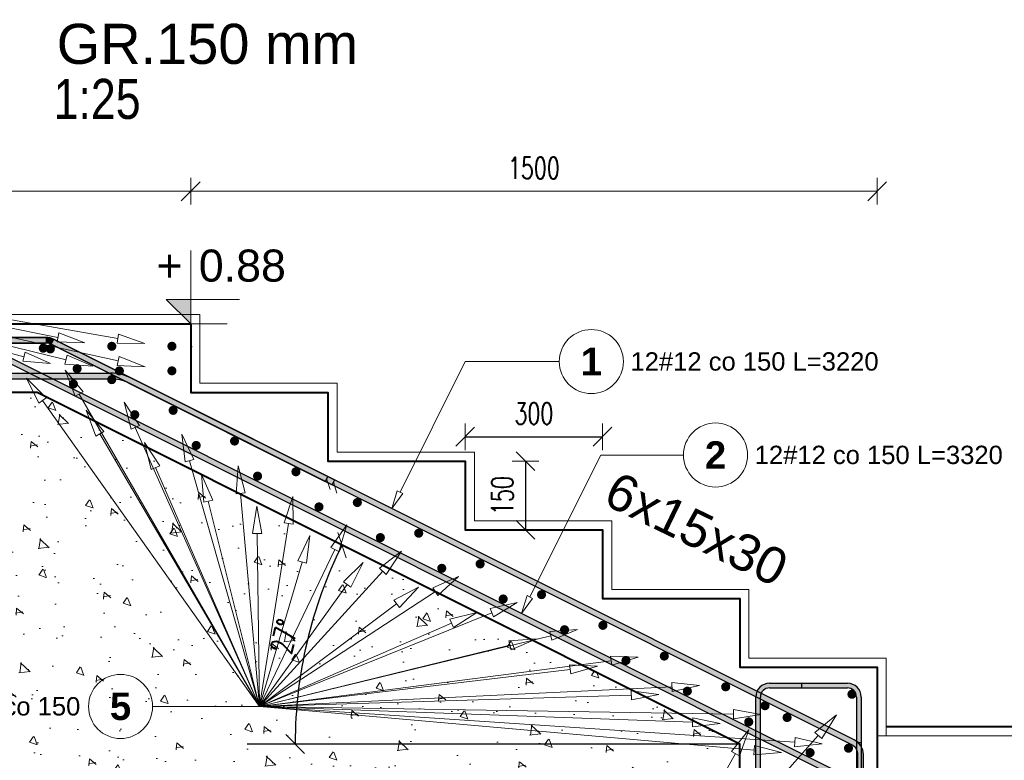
# Model space of a CAD drawing. Extents: x -1474 to 75706, y -7058 to 75879.
# Tile 6 of 19: x 35659 to 37811, y 3394 to 5011. Entities that reach past the tile are written whole.
import ezdxf
from ezdxf import colors
from ezdxf.entities.mleader import LeaderData, LeaderLine
from ezdxf.enums import TextEntityAlignment as Align
from ezdxf.math import Vec2, Vec3

# ---------------------------------------------------------------- set-up
doc = ezdxf.new("R2010")
doc.units = 0
doc.header["$LTSCALE"] = 10
doc.header["$MEASUREMENT"] = 0
for name, color, linetype, lineweight in [('!! 1_ PROJ WARSTWY', 252, 'Continuous', 9), ('!! 1_PROJ Sciany', 2, 'Continuous', 40), ('!! 1_PROJ widok', 5, 'Continuous', 9), ('P-Linia1', 3, 'Continuous', 40), ('P-Opis', 1, 'Continuous', 18), ('P-Opis słupy', 30, 'Continuous', 9), ('P-Szraf', 251, 'Continuous', 5), ('P-Wymiar', 254, 'Continuous', 9)]:
    doc.layers.add(name, color=color, linetype=linetype, lineweight=lineweight)
for name, color, linetype in [('!! 1_ widok', 4, 'Continuous'), ('RCAD_kształt pręta', 7, 'Continuous'), ('RCAD_opis kształtu pręta', 7, 'Continuous'), ('RCAD_opis rozkładu', 7, 'Continuous'), ('RCAD_symbole graficzne', 7, 'Continuous')]:
    doc.layers.add(name, color=color, linetype=linetype)
doc.styles.add('_Fd Opis', font='arial.ttf')
doc.styles.add('_Fdelita opis', font='arial.ttf')
doc.styles.add('ROMANS', font='romans.shx', dxfattribs={"width": 0.7})
doc.styles.add('style1', font='arial.ttf')
doc.styles.add('style3', font='arialbd.ttf')
doc.dimstyles.new('A25', dxfattribs={"dimscale": 27, "dimtxt": 1.75, "dimasz": 0.06, "dimexe": 0, "dimexo": 0, "dimgap": 1, "dimtad": 1, "dimdec": 4, "dimrnd": 0.1, "dimdsep": 46, "dimtxsty": 'ROMANS', "dimblk": '[[[[[[[[', "dimcen": 2, "dimdle": 2, "dimse1": 1, "dimse2": 1, "dimclrd": 256, "dimclrt": 1, "dimadec": 0, "dimazin": 0, "dimtfac": 1, "dimtdec": 4, "dimtix": 1, "dimtmove": 2, "dimatfit": 3, "dimldrblk": '[[[[[[[[', "dimfxl": 0, "dimtvp": 0.6, "dimtolj": 1, "dimlwd": -1, "dimarcsym": 0})

# ---------------------------------------------------------------- blocks, each defined once
blk = doc.blocks.new('[[[[[[[[')
at = {"layer": 'P-Wymiar'}
for p, q in [((0, 18), (0, -18)), ((-12.7, -12.7), (12.7, 12.7)), ((0, 0), (-4.6, 0))]:
    blk.add_line(p, q, dxfattribs=at)
blk = doc.blocks.new('*D303')
at = {"transparency": 16777216}
blk.add_line((36764.7, 4045.1), (36764.7, 3898.4), dxfattribs=at)
at = {"layer": 'Defpoints', "color": 0, "transparency": 16777216}
for p in [(36633.1, 4046.7), (36633.1, 3896.7), (36764.7, 3896.7)]:
    blk.add_point(p, dxfattribs=at)
at = {"transparency": 16777216, "xscale": 1.62, "yscale": 1.62, "zscale": 1.62}
for p, rotation in [((36764.7, 4046.7), 90), ((36764.7, 3896.7), 270)]:
    blk.add_blockref('[[[[[[[[', p, dxfattribs=dict(at, rotation=rotation))
at = {"color": 1, "transparency": 16777216, "insert": (36714.1, 3971.7), "char_height": 47.25, "attachment_point": 5, "rotation": 90, "style": 'ROMANS'}
blk.add_mtext('\\A1;150', dxfattribs=at)
blk = doc.blocks.new('*D304')
at = {"transparency": 16777216}
blk.add_line((36634.7, 4100.1), (36931.5, 4100.1), dxfattribs=at)
at = {"layer": 'Defpoints', "color": 0, "transparency": 16777216}
for p in [(36933.1, 4100.1), (36633.1, 3896.7), (36933.1, 3896.7)]:
    blk.add_point(p, dxfattribs=at)
at = {"transparency": 16777216, "xscale": 1.62, "yscale": 1.62, "zscale": 1.62, "rotation": 180}
blk.add_blockref('[[[[[[[[', (36633.1, 4100.1), dxfattribs=at)
at = {"transparency": 16777216, "xscale": 1.62, "yscale": 1.62, "zscale": 1.62}
blk.add_blockref('[[[[[[[[', (36933.1, 4100.1), dxfattribs=at)
at = {"color": 1, "transparency": 16777216, "insert": (36783.1, 4150.8), "char_height": 47.25, "attachment_point": 5, "style": 'ROMANS'}
blk.add_mtext('\\A1;300', dxfattribs=at)
blk = doc.blocks.new('*D305')
at = {"layer": 'Defpoints', "color": 0, "transparency": 16777216}
for p in [(36033.1, 4636.1), (33981.9, 4297.7), (36033.1, 4297.7)]:
    blk.add_point(p, dxfattribs=at)
at = {"layer": 'P-Wymiar', "transparency": 16777216}
blk.add_line((33983.5, 4636.1), (36031.5, 4636.1), dxfattribs=at)
at = {"layer": 'P-Wymiar', "transparency": 16777216, "xscale": 1.62, "yscale": 1.62, "zscale": 1.62, "rotation": 180}
blk.add_blockref('[[[[[[[[', (33981.9, 4636.1), dxfattribs=at)
at = {"layer": 'P-Wymiar', "transparency": 16777216, "xscale": 1.62, "yscale": 1.62, "zscale": 1.62}
blk.add_blockref('[[[[[[[[', (36033.1, 4636.1), dxfattribs=at)
at = {"layer": 'P-Wymiar', "color": 1, "transparency": 16777216, "insert": (35007.5, 4686.7), "char_height": 47.25, "attachment_point": 5, "style": 'ROMANS'}
blk.add_mtext('\\A1;2051', dxfattribs=at)
blk = doc.blocks.new('*D306')
at = {"layer": 'Defpoints', "color": 0, "transparency": 16777216}
for p in [(37533.1, 4636.1), (36033.1, 4297.7), (37533.1, 3552.5)]:
    blk.add_point(p, dxfattribs=at)
at = {"layer": 'P-Wymiar', "transparency": 16777216}
blk.add_line((36034.7, 4636.1), (37531.5, 4636.1), dxfattribs=at)
at = {"layer": 'P-Wymiar', "transparency": 16777216, "xscale": 1.62, "yscale": 1.62, "zscale": 1.62, "rotation": 180}
blk.add_blockref('[[[[[[[[', (36033.1, 4636.1), dxfattribs=at)
at = {"layer": 'P-Wymiar', "transparency": 16777216, "xscale": 1.62, "yscale": 1.62, "zscale": 1.62}
blk.add_blockref('[[[[[[[[', (37533.1, 4636.1), dxfattribs=at)
at = {"layer": 'P-Wymiar', "color": 1, "transparency": 16777216, "insert": (36783.1, 4686.7), "char_height": 47.25, "attachment_point": 5, "style": 'ROMANS'}
blk.add_mtext('\\A1;1500', dxfattribs=at)
blk = doc.blocks.new('*D307')
at = {"layer": 'Defpoints', "color": 0, "transparency": 16777216}
for p in [(35903.9, 4346.7), (37599.7, 3466.7), (38099.2, 3466.7)]:
    blk.add_point(p, dxfattribs=at)
at = {"layer": 'P-Wymiar', "transparency": 16777216}
blk.add_line((38099.2, 4345.1), (38099.2, 3468.4), dxfattribs=at)
at = {"layer": 'P-Wymiar', "transparency": 16777216, "xscale": 1.62, "yscale": 1.62, "zscale": 1.62}
for p, rotation in [((38099.2, 4346.7), 90), ((38099.2, 3466.7), 270)]:
    blk.add_blockref('[[[[[[[[', p, dxfattribs=dict(at, rotation=rotation))
at = {"layer": 'P-Wymiar', "color": 1, "transparency": 16777216, "insert": (38048.6, 3906.7), "char_height": 47.25, "attachment_point": 5, "rotation": 90, "style": 'ROMANS'}
blk.add_mtext('\\A1;880', dxfattribs=at)
blk = doc.blocks.new('*D309')
at = {"transparency": 16777216}
blk.add_arc((37233.1, 3429), 971.7, 153.5305, 179.9045, dxfattribs=at)
at = {"layer": 'Defpoints', "color": 0, "transparency": 16777216}
for p in [(35397.7, 4346.7), (36307.5, 3724.6), (36972.8, 3429), (37233.1, 3429), (37533.1, 3279)]:
    blk.add_point(p, dxfattribs=at)
at = {"transparency": 16777216, "xscale": 1.62, "yscale": 1.62, "zscale": 1.62}
for p, rotation in [((36364, 3863.6), 63.48271242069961), ((36261.4, 3429), 269.9522364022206)]:
    blk.add_blockref('[[[[[[[[', p, dxfattribs=dict(at, rotation=rotation))
at = {"color": 1, "transparency": 16777216, "insert": (36238.2, 3663.9), "char_height": 47.25, "attachment_point": 5, "rotation": 76.7175, "style": 'ROMANS'}
blk.add_mtext('\\A1;27°', dxfattribs=at)

msp = doc.modelspace()

# ---------------------------------------------------------------- hatches: boundary and pattern name
h = msp.add_hatch(color=1)
edge = h.paths.add_edge_path(flags=0)
edge.add_arc((35711.08247, 4293.41254), 10, 0, 360, ccw=False)
h = msp.add_hatch(color=1)
edge = h.paths.add_edge_path(flags=0)
edge.add_arc((35860.76557, 4297.64818), 10, 0, 360, ccw=False)
h = msp.add_hatch(color=1)
edge = h.paths.add_edge_path(flags=0)
edge.add_arc((35992.07984, 4297.64818), 10, 0, 360, ccw=False)
h = msp.add_hatch(color=1)
edge = h.paths.add_edge_path(flags=0)
edge.add_arc((35726.44783, 4291.9145), 10, 0, 360, ccw=False)
h = msp.add_hatch(color=1)
edge = h.paths.add_edge_path(flags=0)
edge.add_arc((35784.92308, 4248.73416), 10, 0, 360, ccw=False)
h = msp.add_hatch(color=1)
edge = h.paths.add_edge_path(flags=0)
edge.add_arc((35877.32921, 4244.00387), 10, 0, 360, ccw=False)
h = msp.add_hatch(color=1)
edge = h.paths.add_edge_path(flags=0)
edge.add_arc((35992.07984, 4244.00387), 10, 0, 360, ccw=False)
h = msp.add_hatch(color=1)
edge = h.paths.add_edge_path(flags=0)
edge.add_arc((35776.80427, 4215.30672), 10, 0, 360, ccw=False)
h = msp.add_hatch(color=1)
edge = h.paths.add_edge_path(flags=0)
edge.add_arc((35860.61191, 4224.83246), 10, 0, 360, ccw=False)
h = msp.add_hatch(color=1)
edge = h.paths.add_edge_path(flags=0)
edge.add_arc((35910.96835, 4148.22468), 10, 0, 360, ccw=False)
h = msp.add_hatch(color=1)
edge = h.paths.add_edge_path(flags=0)
edge.add_arc((35994.77599, 4157.75042), 10, 0, 360, ccw=False)
h = msp.add_hatch(color=1)
edge = h.paths.add_edge_path(flags=0)
edge.add_arc((36045.13243, 4081.14264), 10, 0, 360, ccw=False)
h = msp.add_hatch(color=1)
edge = h.paths.add_edge_path(flags=0)
edge.add_arc((36128.94007, 4090.66838), 10, 0, 360, ccw=False)
h = msp.add_hatch(color=1)
edge = h.paths.add_edge_path(flags=0)
edge.add_arc((36179.29651, 4014.0606), 10, 0, 360, ccw=False)
h = msp.add_hatch(color=1)
edge = h.paths.add_edge_path(flags=0)
edge.add_arc((36263.10415, 4023.58634), 10, 0, 360, ccw=False)
h = msp.add_hatch(color=1)
edge = h.paths.add_edge_path(flags=0)
edge.add_arc((36397.26823, 3956.5043), 10, 0, 360, ccw=False)
h = msp.add_hatch(color=1)
edge = h.paths.add_edge_path(flags=0)
edge.add_arc((36313.46058, 3946.97856), 10, 0, 360, ccw=False)
h = msp.add_hatch(color=1)
edge = h.paths.add_edge_path(flags=0)
edge.add_arc((36531.43231, 3889.42226), 10, 0, 360, ccw=False)
h = msp.add_hatch(color=1)
edge = h.paths.add_edge_path(flags=0)
edge.add_arc((36447.62466, 3879.89652), 10, 0, 360, ccw=False)
h = msp.add_hatch(color=1)
edge = h.paths.add_edge_path(flags=0)
edge.add_arc((36665.59638, 3822.34022), 10, 0, 360, ccw=False)
h = msp.add_hatch(color=1)
edge = h.paths.add_edge_path(flags=0)
edge.add_arc((36581.78874, 3812.81448), 10, 0, 360, ccw=False)
h = msp.add_hatch(color=1)
edge = h.paths.add_edge_path(flags=0)
edge.add_arc((36715.95282, 3745.73244), 10, 0, 360, ccw=False)
h = msp.add_hatch(color=1)
edge = h.paths.add_edge_path(flags=0)
edge.add_arc((36799.76046, 3755.25818), 10, 0, 360, ccw=False)
h = msp.add_hatch(color=1)
edge = h.paths.add_edge_path(flags=0)
edge.add_arc((36850.1169, 3678.6504), 10, 0, 360, ccw=False)
h = msp.add_hatch(color=1)
edge = h.paths.add_edge_path(flags=0)
edge.add_arc((36933.92454, 3688.17614), 10, 0, 360, ccw=False)
h = msp.add_hatch(color=1)
edge = h.paths.add_edge_path(flags=0)
edge.add_arc((36984.28098, 3611.56836), 10, 0, 360, ccw=False)
h = msp.add_hatch(color=1)
edge = h.paths.add_edge_path(flags=0)
edge.add_arc((37068.08862, 3621.09411), 10, 0, 360, ccw=False)
h = msp.add_hatch(color=1)
edge = h.paths.add_edge_path(flags=0)
edge.add_arc((37118.44506, 3544.48632), 10, 0, 360, ccw=False)
h = msp.add_hatch(color=1)
edge = h.paths.add_edge_path(flags=0)
edge.add_arc((37202.2527, 3554.01207), 10, 0, 360, ccw=False)
h = msp.add_hatch(color=1)
edge = h.paths.add_edge_path(flags=0)
edge.add_arc((37478.08405, 3537.73416), 10, 0, 360, ccw=False)
h = msp.add_hatch(color=1)
edge = h.paths.add_edge_path(flags=0)
edge.add_arc((37288.08405, 3512.73416), 10, 0, 360, ccw=False)
h = msp.add_hatch(color=1)
edge = h.paths.add_edge_path(flags=0)
edge.add_arc((37252.60914, 3477.40429), 10, 0, 360, ccw=False)
h = msp.add_hatch(color=1)
edge = h.paths.add_edge_path(flags=0)
edge.add_arc((37336.41678, 3486.93003), 10, 0, 360, ccw=False)
h = msp.add_hatch(color=1)
edge = h.paths.add_edge_path(flags=0)
edge.add_arc((37470.58086, 3419.84799), 10, 0, 360, ccw=False)
h = msp.add_hatch(color=1)
edge = h.paths.add_edge_path(flags=0)
edge.add_arc((37386.77321, 3410.32225), 10, 0, 360, ccw=False)
at = {"layer": 'P-Szraf'}
h = msp.add_hatch(dxfattribs=at)
h.set_pattern_fill('AR-CONC', color=256, angle=-90)
h.set_pattern_definition([(320, (-574572.59, 2093536.5), (-15.939086, -182.184669), [19.05, -209.55]), (265, (-574572.59, 2093536.5), (191.056845, 35.243421), [15.24, -167.640584]), (10.451445, (-574573.92, 2093521.32), (175.117752, -146.941247), [16.190009, -178.090245]), (316.1842, (-574521.8, 2093536.5), (-42.042328, -271.07904), [28.575, -314.325]), (6.635558, (-574525.3, 2093513.92), (247.426125, -237.404134), [24.285023, -267.135608]), (261.184151, (-574521.8, 2093536.5), (247.426125, -237.404134), [22.859967, -251.459732]), (291, (-574534.49, 2093511.1), (-102.265198, -151.614391), [19.05, -209.55]), (236, (-574534.49, 2093511.1), (184.187966, -61.802028), [15.24, -167.64]), (341.451445, (-574543.01, 2093498.47), (81.922769, -213.416419), [16.190009, -178.089938]), (307.5, (-574572.59, 2093536.505), (84.5550389, -3.0886033), [0, -165.608, 0, -170.18, 0, -168.275]), (277.5, (-574572.59, 2093536.505), (100.180575, -66.8196625), [0, -97.028, 0, -161.798, 0, -64.135]), (237.5, (-574572.59, 2093593.15), (-5.728744, -135.5905952), [0, -63.5, 0, -198.12, 0, -262.89]), (227.5, (-574572.59, 2093618.55), (25.426491, -148.1291814), [0, -82.55, 0, -131.572, 0, -186.69])])
h.paths.add_polyline_path([(37233.08405, 2366.73416), (37233.08405, 2457.386), (37113.08405, 2466.87275), (37113.08405, 2866.87275), (37233.08405, 2866.87275), (37233.08405, 3429.02906), (35697.67385, 4196.73416), (33981.87603, 4196.73416), (33981.87603, 3250.30835), (35223.83906, 3250.30835), (35223.83906, 2366.73416)])
at = {"layer": 'RCAD_kształt pręta'}
for points in [[(33813.87603, 4304.73416), (33813.87603, 4316.73416), (35716.08715, 4316.73416), (35716.08715, 4304.73416)], [(35717.50356, 4316.73416), (35717.50356, 4304.73416), (35021.01721, 4304.73416), (35021.01721, 4316.73416)], [(35567.759, 4295.23261), (35573.12556, 4305.96573), (37446.69984, 3369.1786), (37441.33327, 3358.44547)], [(37483.18374, 3438.14329), (37477.81718, 3427.41017), (35728.23669, 4302.20041), (35733.60325, 4312.93354)], [(35729.50356, 4301.56697), (35734.87013, 4312.3001), (36347.66445, 4005.90294), (36342.29789, 3995.16981)], [(33811.87603, 4226.73416), (33811.87603, 4238.73416), (35857.92308, 4238.73416), (35857.92308, 4226.73416)], [(35898.1723, 4217.23261), (35903.53886, 4227.96573), (36332.67901, 4013.39566), (36327.31245, 4002.66253)], [(37298.08405, 3551.73416), (37298.08405, 3561.73416), (37468.08405, 3561.73416), (37468.08405, 3551.73416)], [(37368.08405, 3551.73416), (37368.08405, 3561.73416), (37468.08405, 3561.73416), (37468.08405, 3551.73416)], [(37278.08405, 2546.73416), (37268.08405, 2546.73416), (37268.08405, 3531.73416), (37278.08405, 3531.73416)], [(37488.08405, 3531.73416), (37498.08405, 3531.73416), (37498.08405, 2546.73416), (37488.08405, 2546.73416)], [(37488.08405, 3531.73416), (37498.08405, 3531.73416), (37498.08405, 3431.73416), (37488.08405, 3431.73416)], [(37503.08405, 2896.87275), (37491.08405, 2896.87275), (37491.08405, 3405.94392), (37503.08405, 3405.94392)]]:
    msp.add_hatch(color=4, dxfattribs=at).paths.add_polyline_path(points, flags=0)
h = msp.add_hatch(color=4, dxfattribs=at)
edge = h.paths.add_edge_path(flags=0)
edge.add_line((35734.87013, 4312.3001), (35729.50356, 4301.56697))
edge.add_arc((35716.08715, 4274.73416), 30, 63.43494884, 90)
edge.add_line((35716.08715, 4304.73416), (35716.08715, 4316.73416))
edge.add_arc((35716.08715, 4274.73416), 42, 423.43494884, 450, ccw=False)
h = msp.add_hatch(color=4, dxfattribs=at)
edge = h.paths.add_edge_path(flags=0)
edge.add_line((35733.60325, 4312.93354), (35728.23669, 4302.20041))
edge.add_arc((35717.50356, 4280.73416), 24, 63.43494882, 90)
edge.add_line((35717.50356, 4304.73416), (35717.50356, 4316.73416))
edge.add_arc((35717.50356, 4280.73416), 36, 423.43494882, 450, ccw=False)
h = msp.add_hatch(color=4, dxfattribs=at)
edge = h.paths.add_edge_path(flags=0)
edge.add_line((35903.53886, 4227.96573), (35898.1723, 4217.23261))
edge.add_arc((35857.92308, 4136.73416), 90, 63.43494886, 90)
edge.add_line((35857.92308, 4226.73416), (35857.92308, 4238.73416))
edge.add_arc((35857.92308, 4136.73416), 102, 423.43494886, 450, ccw=False)
h = msp.add_hatch(color=4, dxfattribs=at)
edge = h.paths.add_edge_path(flags=0)
edge.add_line((37298.08405, 3561.73416), (37298.08405, 3551.73416))
edge.add_arc((37298.08405, 3531.73416), 20, 90, 180)
edge.add_line((37278.08405, 3531.73416), (37268.08405, 3531.73416))
edge.add_arc((37298.08405, 3531.73416), 30, 450, 540, ccw=False)
h = msp.add_hatch(color=4, dxfattribs=at)
edge = h.paths.add_edge_path(flags=0)
edge.add_line((37498.08405, 3531.73416), (37488.08405, 3531.73416))
edge.add_arc((37468.08405, 3531.73416), 20, 0, 90)
edge.add_line((37468.08405, 3551.73416), (37468.08405, 3561.73416))
edge.add_arc((37468.08405, 3531.73416), 30, 360, 450, ccw=False)
h = msp.add_hatch(color=4, dxfattribs=at)
edge = h.paths.add_edge_path(flags=0)
edge.add_line((37498.08405, 3531.73416), (37488.08405, 3531.73416))
edge.add_arc((37468.08405, 3531.73416), 20, 0, 90)
edge.add_line((37468.08405, 3551.73416), (37468.08405, 3561.73416))
edge.add_arc((37468.08405, 3531.73416), 30, 360, 450, ccw=False)
h = msp.add_hatch(color=4, dxfattribs=at)
edge = h.paths.add_edge_path(flags=0)
edge.add_line((37503.08405, 3405.94392), (37491.08405, 3405.94392))
edge.add_arc((37467.08405, 3405.94392), 24, 0, 63.43494882)
edge.add_line((37477.81718, 3427.41017), (37483.18374, 3438.14329))
edge.add_arc((37467.08405, 3405.94392), 36, 360, 423.43494882, ccw=False)
at = {"layer": 'RCAD_symbole graficzne'}
msp.add_hatch(color=1, dxfattribs=at).paths.add_polyline_path([(35979.75072, 4400.06749), (36033.08405, 4346.73416), (36033.08405, 4400.06749)], flags=0)

# ---------------------------------------------------------------- linework, layer by layer
at = {"layer": '!! 1_ PROJ WARSTWY'}
msp.add_lwpolyline([(38885.05949, 3446.73416), (37533.08405, 3446.73416)], dxfattribs=at)
at = {"layer": '!! 1_ widok'}
msp.add_lwpolyline([(36036.6844, 4296.73416), (36033.08405, 4296.73416)], dxfattribs=at)
at = {"layer": '!! 1_PROJ Sciany'}
msp.add_lwpolyline([(38885.05949, 3466.73416), (37553.08405, 3466.73416)], dxfattribs=at)
at = {"layer": '!! 1_PROJ widok'}
msp.add_lwpolyline([(33981.87603, 4366.73416), (36053.08405, 4366.73416), (36053.08405, 4216.73416), (36353.08405, 4216.73416), (36353.08405, 4066.73416), (36653.08405, 4066.73416), (36653.08405, 3916.73416), (36953.08405, 3916.73416), (36953.08405, 3766.73416), (37253.08405, 3766.73416), (37253.08405, 3616.73416), (37553.08405, 3616.73416), (37553.08405, 3446.73416)], dxfattribs=at)
msp.add_lwpolyline([(37233.08405, 3429.02906), (36156.6947, 3429.02906)])
at = {"layer": 'P-Linia1'}
for points in [[(33731.87603, 4346.73416), (36033.08405, 4346.73416), (36033.08405, 4196.73416), (36333.08405, 4196.73416), (36333.08405, 4046.73416), (36633.08405, 4046.73416), (36633.08405, 3896.73416), (36933.08405, 3896.73416), (36933.08405, 3746.73416), (37233.08405, 3746.73416), (37233.08405, 3596.73416), (37533.08405, 3596.73416), (37533.08405, 2866.73416)], [(35697.67385, 4196.73416), (33981.87603, 4196.73416)], [(37233.08405, 2866.73416), (37233.08405, 3429.02906), (35697.67385, 4196.73416)]]:
    msp.add_lwpolyline(points, dxfattribs=at)
at = {"layer": 'RCAD_kształt pręta', "color": 4}
for p, q in [((33813.87603, 4316.73416), (35716.08715, 4316.73416)), ((33813.87603, 4304.73416), (35716.08715, 4304.73416)), ((35717.50356, 4316.73416), (35021.01721, 4316.73416)), ((35717.50356, 4304.73416), (35021.01721, 4304.73416)), ((35573.12556, 4305.96573), (37446.69984, 3369.1786)), ((37483.18374, 3438.14329), (35733.60325, 4312.93354)), ((35734.87013, 4312.3001), (36347.66445, 4005.90294)), ((35567.759, 4295.23261), (37441.33327, 3358.44547)), ((37477.81718, 3427.41017), (35728.23669, 4302.20041)), ((35729.50356, 4301.56697), (36342.29789, 3995.16981)), ((33811.87603, 4238.73416), (35857.92308, 4238.73416)), ((33811.87603, 4226.73416), (35857.92308, 4226.73416)), ((35898.1723, 4217.23261), (36327.31245, 4002.66253)), ((35903.53886, 4227.96573), (36332.67901, 4013.39566)), ((36332.67901, 4013.39566), (36327.31245, 4002.66253)), ((36347.66445, 4005.90294), (36342.29789, 3995.16981)), ((37298.08405, 3561.73416), (37468.08405, 3561.73416)), ((37298.08405, 3551.73416), (37468.08405, 3551.73416)), ((37368.08405, 3561.73416), (37468.08405, 3561.73416)), ((37368.08405, 3561.73416), (37368.08405, 3551.73416)), ((37368.08405, 3551.73416), (37468.08405, 3551.73416)), ((37268.08405, 2546.73416), (37268.08405, 3531.73416)), ((37278.08405, 2546.73416), (37278.08405, 3531.73416)), ((37488.08405, 3531.73416), (37488.08405, 2546.73416)), ((37488.08405, 3531.73416), (37488.08405, 3431.73416)), ((37498.08405, 3531.73416), (37498.08405, 2546.73416)), ((37498.08405, 3531.73416), (37498.08405, 3431.73416)), ((37498.08405, 3431.73416), (37488.08405, 3431.73416)), ((37491.08405, 2896.87275), (37491.08405, 3405.94392)), ((37503.08405, 2896.87275), (37503.08405, 3405.94392))]:
    msp.add_line(p, q, dxfattribs=at)
at = {"layer": 'RCAD_kształt pręta', "color": 2, "lineweight": 5}
for p, q in [((36329.99573, 4008.0291), (36337.82197, 3984.55038)), ((36344.98117, 4000.53637), (36352.80741, 3977.05766))]:
    msp.add_line(p, q, dxfattribs=at)
at = {"layer": 'RCAD_kształt pręta', "color": 4}
for centre, radius, start, end in [((35716.08715, 4274.73416), 42, 63.43494884, 90), ((35716.08715, 4274.73416), 30, 63.43494884, 90), ((35717.50356, 4280.73416), 36, 63.43494882, 90), ((35717.50356, 4280.73416), 24, 63.43494882, 90), ((35857.92308, 4136.73416), 102, 63.43494886, 90), ((35857.92308, 4136.73416), 90, 63.43494886, 90), ((37298.08405, 3531.73416), 30, 90, 180), ((37298.08405, 3531.73416), 20, 90, 180), ((37468.08405, 3531.73416), 30, 0, 90), ((37468.08405, 3531.73416), 30, 0, 90), ((37468.08405, 3531.73416), 20, 0, 90), ((37468.08405, 3531.73416), 20, 0, 90), ((37467.08405, 3405.94392), 24, 360, 63.43494882), ((37467.08405, 3405.94392), 36, 360, 63.43494882)]:
    msp.add_arc(centre, radius, start, end, dxfattribs=at)
at = {"layer": 'RCAD_opis kształtu pręta', "color": 8, "lineweight": 0}
for p, q in [((36633.07772, 4264.24863), (36490.54534, 3979.18386)), ((36633.07772, 4264.24863), (36838.57709, 4264.24863)), ((36929.28495, 4060.20549), (36774.24571, 3750.12702)), ((36929.28495, 4060.20549), (37109.96975, 4060.20549)), ((36472.65679, 3943.40677), (36484.58249, 3982.16528)), ((36496.50818, 3976.20243), (36484.58249, 3982.16528)), ((36496.50818, 3976.20243), (36472.65679, 3943.40677)), ((36756.35716, 3714.34993), (36768.28286, 3753.10844)), ((36780.20856, 3747.14559), (36756.35716, 3714.34993)), ((36780.20856, 3747.14559), (36768.28286, 3753.10844))]:
    msp.add_line(p, q, dxfattribs=at)
for centre in [(36908.57709, 4264.24863), (37179.96975, 4060.20549)]:
    msp.add_circle(centre, 70, dxfattribs=at)
at = {"layer": 'RCAD_opis rozkładu', "color": 8, "lineweight": 0}
for p, q in [((34760.70346, 4510.6028), (35668.77255, 4274.88471)), ((34760.70346, 4510.6028), (35743.03338, 4316.86737)), ((34760.70346, 4510.6028), (35873.90012, 4314.47012)), ((34760.70346, 4510.6028), (35874.87644, 4265.75969)), ((34760.70346, 4510.6028), (35760.70485, 4268.26618)), ((35744.96831, 4326.67838), (35741.09844, 4307.05635)), ((35744.96831, 4326.67838), (35801.89947, 4305.25777)), ((35801.89947, 4305.25777), (35741.09844, 4307.05635)), ((35875.63528, 4324.31843), (35872.16496, 4304.62181)), ((35932.98998, 4304.05915), (35872.16496, 4304.62181)), ((35875.63528, 4324.31843), (35932.98998, 4304.05915)), ((35671.2851, 4284.56392), (35666.26001, 4265.2055)), ((35671.2851, 4284.56392), (35726.84781, 4259.80943)), ((35726.84781, 4259.80943), (35666.26001, 4265.2055)), ((35763.06004, 4277.98488), (35758.34966, 4258.54749)), ((35763.06004, 4277.98488), (35819.01703, 4254.13502)), ((35877.02276, 4275.52664), (35872.73012, 4255.99274)), ((35877.02276, 4275.52664), (35933.47814, 4252.88178)), ((35819.01703, 4254.13502), (35758.34966, 4258.54749)), ((35780.53722, 4188.38931), (35759.16277, 4245.33783)), ((35759.16277, 4245.33783), (35797.85163, 4198.39987)), ((35933.47814, 4252.88178), (35872.73012, 4255.99274)), ((35701.26575, 4173.38231), (35674.68847, 4228.09655)), ((35674.68847, 4228.09655), (35717.5743, 4184.95949)), ((35780.53722, 4188.38931), (35797.85163, 4198.39987)), ((35701.26575, 4173.38231), (35717.5743, 4184.95949)), ((36183.66597, 3511.1102), (35709.42003, 4179.1709)), ((36183.66597, 3511.1102), (35789.19442, 4193.39459)), ((35902.99608, 4116.51596), (35887.71286, 4175.3923)), ((35887.71286, 4175.3923), (35921.26499, 4124.65518)), ((35826.16717, 4101.35289), (35804.45788, 4158.17459)), ((35804.45788, 4158.17459), (35843.42236, 4111.46518)), ((35826.16717, 4101.35289), (35843.42236, 4111.46518)), ((35902.99608, 4116.51596), (35921.26499, 4124.65518)), ((36183.66597, 3511.1102), (35912.13054, 4120.58557)), ((36183.66597, 3511.1102), (35834.79476, 4106.40903)), ((36020.79701, 4044.98422), (36013.93592, 4105.42365)), ((36013.93592, 4105.42365), (36040.02812, 4050.47643)), ((35947.0689, 4028.85893), (35932.26046, 4087.85647)), ((35932.26046, 4087.85647), (35965.40279, 4036.85073)), ((36020.79701, 4044.98422), (36040.02812, 4050.47643)), ((36183.66597, 3511.1102), (36030.41256, 4047.73033)), ((35947.0689, 4028.85893), (35965.40279, 4036.85073)), ((36183.66597, 3511.1102), (35956.23585, 4032.85483)), ((36132.29747, 3975.62089), (36136.94074, 4036.27103)), ((36136.94074, 4036.27103), (36152.21878, 3977.39335)), ((36061.86197, 3956.93525), (36057.00617, 4017.56875)), ((36057.00617, 4017.56875), (36081.26441, 3961.78759)), ((36061.86197, 3956.93525), (36081.26441, 3961.78759)), ((36183.66597, 3511.1102), (36071.56319, 3959.36142)), ((36132.29747, 3975.62089), (36152.21878, 3977.39335)), ((36183.66597, 3511.1102), (36142.25812, 3976.50712)), ((36237.11567, 3912.00022), (36256.38984, 3969.69343)), ((36256.38984, 3969.69343), (36256.86882, 3908.86769)), ((36168.31494, 3888.56436), (36177.46358, 3948.70006)), ((36177.46358, 3948.70006), (36188.31293, 3888.84781)), ((36183.66597, 3511.1102), (36246.99225, 3910.43396)), ((36237.11567, 3912.00022), (36256.86882, 3908.86769)), ((36339.02345, 3858.00667), (36373.99541, 3907.77576)), ((36373.99541, 3907.77576), (36357.05516, 3849.35463)), ((36168.31494, 3888.56436), (36188.31293, 3888.84781)), ((36183.66597, 3511.1102), (36178.31393, 3888.70609)), ((36267.20534, 3829.35566), (36293.78666, 3884.06794)), ((36293.78666, 3884.06794), (36286.3867, 3823.69212)), ((36183.66597, 3511.1102), (36348.0393, 3853.68065)), ((36339.02345, 3858.00667), (36357.05516, 3849.35463)), ((36445.80278, 3812.93012), (36493.65097, 3850.48742)), ((36493.65097, 3850.48742), (36460.56991, 3799.44191)), ((36183.66597, 3511.1102), (36276.79602, 3826.52389)), ((36267.20534, 3829.35566), (36286.3867, 3823.69212)), ((36366.77369, 3782.93404), (36409.91726, 3825.81332)), ((36409.91726, 3825.81332), (36383.01257, 3771.25933)), ((36445.80278, 3812.93012), (36460.56991, 3799.44191)), ((36183.66597, 3511.1102), (36453.18634, 3806.18602)), ((36562.34877, 3770.44733), (36618.04885, 3794.89116)), ((36618.04885, 3794.89116), (36573.28731, 3753.70373)), ((36183.66597, 3511.1102), (36374.89313, 3777.09669)), ((36366.77369, 3782.93404), (36383.01257, 3771.25933)), ((36477.0804, 3743.48787), (36531.09137, 3771.46672)), ((36531.09137, 3771.46672), (36489.07414, 3727.48317)), ((36562.34877, 3770.44733), (36573.28731, 3753.70373)), ((36183.66597, 3511.1102), (36567.81804, 3762.07553)), ((36183.66597, 3511.1102), (36483.07727, 3735.48552)), ((36477.0804, 3743.48787), (36489.07414, 3727.48317)), ((36687.41145, 3725.02178), (36746.79749, 3738.18608)), ((36687.41145, 3725.02178), (36694.89101, 3706.47303)), ((36746.79749, 3738.18608), (36694.89101, 3706.47303)), ((36183.66597, 3511.1102), (36691.15123, 3715.74741)), ((36599.17214, 3701.87193), (36658.20713, 3716.53037)), ((36599.17214, 3701.87193), (36607.11731, 3683.5178)), ((36658.20713, 3716.53037), (36607.11731, 3683.5178)), ((36183.66597, 3511.1102), (36603.14473, 3692.69487)), ((36817.62751, 3675.00396), (36878.29506, 3679.41394)), ((36878.29506, 3679.41394), (36822.3371, 3655.56637)), ((36183.66597, 3511.1102), (36819.98231, 3665.28517)), ((36728.48905, 3654.5171), (36789.14804, 3659.04334)), ((36789.14804, 3659.04334), (36733.23589, 3635.08858)), ((36817.62751, 3675.00396), (36822.3371, 3655.56637)), ((36183.66597, 3511.1102), (36730.86247, 3644.80284)), ((36728.48905, 3654.5171), (36733.23589, 3635.08858)), ((36950.48424, 3620.90384), (37011.27279, 3618.72399)), ((36950.48424, 3620.90384), (36953.06313, 3601.0708)), ((37011.27279, 3618.72399), (36953.06313, 3601.0708)), ((36183.66597, 3511.1102), (36951.77369, 3610.98732)), ((36861.2575, 3601.93131), (36922.01927, 3599.10169)), ((36861.2575, 3601.93131), (36863.62421, 3582.07183)), ((36922.01927, 3599.10169), (36863.62421, 3582.07183)), ((36183.66597, 3511.1102), (36862.44085, 3592.00157)), ((36183.66597, 3511.1102), (37085.06979, 3553.71338)), ((37084.59768, 3563.70223), (37145.00288, 3556.546)), ((37084.59768, 3563.70223), (37085.54189, 3543.72453)), ((37145.00288, 3556.546), (37085.54189, 3543.72453)), ((36183.66597, 3511.1102), (36995.81592, 3535.51538)), ((36995.51555, 3545.51087), (37055.78885, 3537.31757)), ((36995.51555, 3545.51087), (36996.11628, 3525.51989)), ((37055.78885, 3537.31757), (36996.11628, 3525.51989)), ((36183.66597, 3511.1102), (35949.82873, 3511.1102)), ((36183.66597, 3511.1102), (37219.11596, 3494.25026)), ((36183.66597, 3511.1102), (37353.52944, 3433.18966)), ((36183.66597, 3511.1102), (37264.5564, 3415.52614)), ((36183.66597, 3511.1102), (37130.00634, 3476.4321)), ((37130.37254, 3486.4254), (37129.64014, 3466.43881)), ((37130.37254, 3486.4254), (37189.9661, 3474.23491)), ((37219.27877, 3504.24893), (37218.95316, 3484.25158)), ((37279.10801, 3493.27342), (37218.95316, 3484.25158)), ((37219.27877, 3504.24893), (37279.10801, 3493.27342)), ((37397.01458, 3454.55419), (37444.29148, 3492.82813)), ((37444.29148, 3492.82813), (37411.98325, 3441.29)), ((37189.9661, 3474.23491), (37129.64014, 3466.43881)), ((36971.69954, 2959.50672), (37404.49891, 3447.9221)), ((37214.64737, 3412.97297), (37252.7263, 3460.40709)), ((37252.7263, 3460.40709), (37232.08973, 3403.18706)), ((37354.19403, 3443.16755), (37352.86485, 3423.21177)), ((37354.19403, 3443.16755), (37413.39679, 3429.20211)), ((37397.01458, 3454.55419), (37411.98325, 3441.29)), ((37265.43727, 3425.48726), (37263.67553, 3405.56501)), ((37265.43727, 3425.48726), (37324.32317, 3410.24091)), ((37413.39679, 3429.20211), (37352.86485, 3423.21177)), ((36971.69954, 2959.50672), (37223.36855, 3408.08001)), ((37214.64737, 3412.97297), (37232.08973, 3403.18706)), ((37324.32317, 3410.24091), (37263.67553, 3405.56501))]:
    msp.add_line(p, q, dxfattribs=at)
msp.add_circle((35879.82873, 3511.1102), 70, dxfattribs=at)
at = {"layer": 'RCAD_symbole graficzne', "color": 1, "lineweight": 0}
for p, q in [((36033.08405, 4346.73416), (36033.08405, 4506.73416)), ((36139.75072, 4400.06749), (35979.75072, 4400.06749)), ((35979.75072, 4400.06749), (36033.08405, 4346.73416)), ((36113.08405, 4346.73416), (35953.08405, 4346.73416))]:
    msp.add_line(p, q, dxfattribs=at)

# ---------------------------------------------------------------- texts
at = {"layer": 'P-Linia1', "color": 3, "lineweight": 30, "style": '_Fdelita opis'}
msp.add_text('GR.150 mm', height=87.5, dxfattribs=at).set_placement((35740.29798, 4914.30791))
at = {"layer": 'P-Linia1', "color": 3, "lineweight": 30, "insert": (35733.42323, 4881.62623), "char_height": 87.5, "attachment_point": 1, "style": '_Fdelita opis'}
msp.add_mtext_dynamic_manual_height_columns('{\\W0.8;1:25}', width=1933.9297709, gutter_width=12.5, heights=[0], dxfattribs=at)
at = {"layer": 'P-Opis', "insert": (36965.8443, 4026.66094), "char_height": 80, "attachment_point": 1, "rotation": 334.19268938, "style": '_Fd Opis'}
msp.add_mtext_dynamic_manual_height_columns('6x15x30', width=32.1668959, gutter_width=50, heights=[0], dxfattribs=at)
at = {"layer": 'RCAD_opis kształtu pręta', "color": 1, "attachment_point": 5}
for s, insert, char_height, style in [('1', (36908.57709, 4264.24863), 60, 'style3'), ('12#12 co 150 L=3220', (37265.31652, 4264.24863), 40, 'style1'), ('2', (37179.96975, 4060.20549), 60, 'style3'), ('12#12 co 150 L=3320', (37536.70918, 4060.20549), 40, 'style1')]:
    msp.add_mtext(s, dxfattribs=dict(at, insert=insert, char_height=char_height, style=style))
at = {"layer": 'RCAD_opis rozkładu', "color": 2, "insert": (35536.40445, 3511.1102), "char_height": 40, "attachment_point": 5, "style": 'style1'}
msp.add_mtext('28#8 L=1650 co 150', dxfattribs=at)
at = {"layer": 'RCAD_opis rozkładu', "color": 1, "insert": (35879.82873, 3511.1102), "char_height": 60, "attachment_point": 5, "style": 'style3'}
msp.add_mtext('5', dxfattribs=at)
at = {"layer": 'RCAD_symbole graficzne', "color": 2, "style": 'style1'}
msp.add_text('+', height=70, dxfattribs=at).set_placement((36015.30627, 4417.84527), align=Align.BOTTOM_RIGHT)
msp.add_text('0.88 ', height=70, dxfattribs=at).set_placement((36050.86183, 4417.84527), align=Align.BOTTOM_LEFT)

# ---------------------------------------------------------------- dimensions: what is measured, and where the dimension line sits
dim = msp.add_angular_dim_2l(base=(36307.48054, 3724.60544), line1=((35397.67385, 4346.73416), (37533.08405, 3279.02906)), line2=((37233.08405, 3429.02906), (36972.79176, 3429.02906)), dimstyle='A25', override={"dimfxl": 0.18, "dimfxlon": 1})
dim.commit()
dim.dimension.update_dxf_attribs({"geometry": '*D309', "text_midpoint": (36238.15417, 3663.90015)})
dim = msp.add_linear_dim(base=(36933.08405, 4100.12966), p1=(36633.08405, 3896.73416), p2=(36933.08405, 3896.73416), dimstyle='A25', override={"dimfxl": 0.18, "dimfxlon": 1})
dim.commit()
dim.dimension.update_dxf_attribs({"geometry": '*D304', "text_midpoint": (36783.08405, 4150.75466)})
dim = msp.add_linear_dim(base=(36764.74812, 3896.73416), p1=(36633.08405, 4046.73416), p2=(36633.08405, 3896.73416), angle=90, dimstyle='A25', override={"dimfxl": 0.18, "dimfxlon": 1})
dim.commit()
dim.dimension.update_dxf_attribs({"geometry": '*D303', "text_midpoint": (36714.12312, 3971.73416)})
at = {"layer": 'P-Wymiar'}
for base, p1, p2, picture, middle in [((36033.08405, 4636.1067), (33981.87603, 4297.69742), (36033.08405, 4297.69742), '*D305', (35007.48004, 4686.7317)), ((37533.08405, 4636.1067), (36033.08405, 4297.69742), (37533.08405, 3552.49608), '*D306', (36783.08405, 4686.7317))]:
    dim = msp.add_linear_dim(base=base, p1=p1, p2=p2, dimstyle='A25', override={"dimdec": 0, "dimfxl": 0.18, "dimfxlon": 1}, dxfattribs=at)
    dim.commit()
    dim.dimension.update_dxf_attribs({"geometry": picture, "text_midpoint": middle})
dim = msp.add_linear_dim(base=(38099.19302, 3466.73416), p1=(35903.89908, 4346.73416), p2=(37599.7106, 3466.73416), angle=90, dimstyle='A25', override={"dimdec": 0, "dimfxl": 0.18, "dimfxlon": 1}, dxfattribs=at)
dim.commit()
dim.dimension.update_dxf_attribs({"geometry": '*D307', "text_midpoint": (38048.56802, 3906.73416)})

# ---------------------------------------------------------------- leaders
at = {"layer": 'P-Opis'}
ml = msp.add_multileader_mtext('Standard', dxfattribs=at)
ml.set_content('{\\W0.8;ścianka, otulina = 35 mm}', color=256, style='_Fd Opis')
ml.set_leader_properties()
ml.build(insert=Vec2(0, 0))
ml.multileader.update_dxf_attribs({"has_dogleg": 0, "text_left_attachment_type": 6, "text_right_attachment_type": 6, "arrow_head_size": 25})
ctx = ml.context
ctx.base_point, ctx.char_height, ctx.arrow_head_size, ctx.landing_gap_size, ctx.plane_origin = Vec3(37854.14419, 3339.46742), 50, 25, 0.5, Vec3(33446.91213, 3735.0049)
ctx.left_attachment, ctx.right_attachment = 6, 6
notes = []
notes.append((ctx, [(0, (1, 1, 0), (37541.37467, 3339.46742), (1, 0), 312.76951, [(1, [(37488.30234, 3042.00565)], 0, [])])]))
ctx.mtext.insert, ctx.mtext.line_spacing_factor, ctx.mtext.line_spacing_style = Vec3(37854.64419, 3399.46742), 0.914286, 2
at = {"layer": 'P-Opis słupy'}
ml = msp.add_multileader_mtext('Standard', dxfattribs=at)
ml.set_content('         ', color=256)
ml.set_leader_properties()
ml.build(insert=Vec2(0, 0))
ml.multileader.update_dxf_attribs({"arrow_head_size": 78})
ctx = ml.context
ctx.base_point, ctx.char_height, ctx.arrow_head_size, ctx.landing_gap_size, ctx.plane_origin = Vec3(75704.62451, 12147.86704), 2.6, 78, 1.3, Vec3(75778.95855, 10736.38629)
notes.append((ctx, [(0, (0, 0, 0), (0, 0), (1, 0), 1, [])]))
ctx.mtext.insert, ctx.mtext.flow_direction = Vec3(75705.92451, 12149.16704), 5
for ctx, leaders in notes:
    for number, flags, end, landing, length, lines in leaders:
        leader = LeaderData()
        leader.index, (leader.has_last_leader_line, leader.has_dogleg_vector, leader.attachment_direction) = number, flags
        leader.last_leader_point, leader.dogleg_vector, leader.dogleg_length = Vec3(end), Vec3(landing), length
        for number, points, colour, breaks in lines:
            line = LeaderLine()
            line.index, line.vertices, line.color, line.breaks = number, Vec3.list(points), colors.encode_raw_color(colour), breaks
            leader.lines.append(line)
        ctx.leaders.append(leader)

doc.saveas('drawing.dxf')
